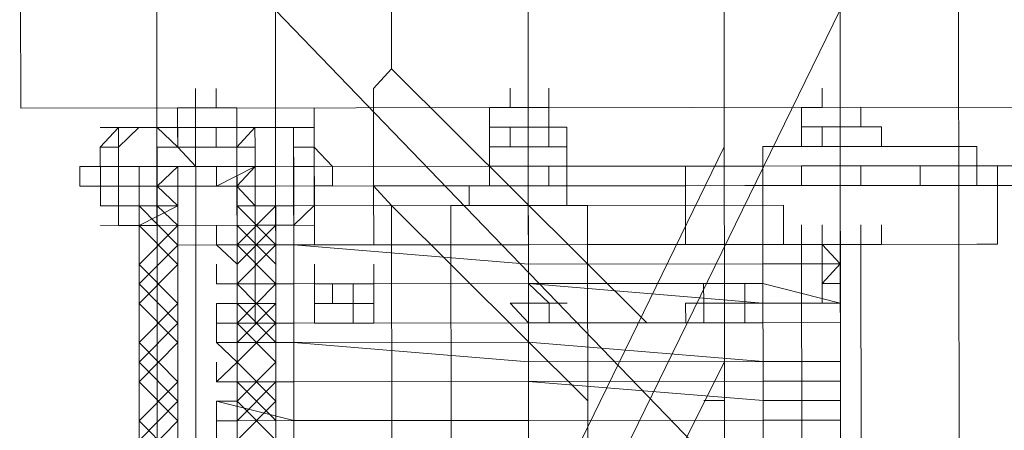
# Model space of a CAD drawing. Header units: inches. Extents: x -5850 to 5646, y 8947 to 13007.
# Tile 249 of 256: x -3953 to -3931, y 11327 to 11336. Entities that reach past the tile are written whole.
import ezdxf

# ---------------------------------------------------------------- set-up
doc = ezdxf.new("R2010")
doc.units = ezdxf.units.IN
doc.header["$MEASUREMENT"] = 0
doc.layers.add('at_Entity', color=7, linetype='Continuous')
doc.layers.add('at_Rect', color=7, linetype='Continuous')

msp = doc.modelspace()

# ---------------------------------------------------------------- linework, layer by layer
at = {"layer": 'at_Entity', "color": 7, "lineweight": 20}
for p, q in [((-3949.73, 11361.243), (-3949.686, 11311.395)), ((-3937.462, 11361.254), (-3937.418, 11311.406)), ((-3947.121, 11311.397), (-3947.143, 11336.318)), ((-3947.143, 11336.318), (-3923.086, 11311.419)), ((-3934.93, 11336.329), (-3947.121, 11311.397)), ((-3944.632, 11335.055), (-3944.633, 11336.321)), ((-3934.908, 11311.408), (-3934.93, 11336.329)), ((-3932.343, 11311.411), (-3932.365, 11336.332)), ((-3945.022, 11334.631), (-3944.632, 11335.055)), ((-3944.632, 11335.055), (-3939.107, 11329.567)), ((-3948.87, 11334.209), (-3948.87, 11334.627)), ((-3948.423, 11334.209), (-3948.424, 11334.628)), ((-3945.02, 11332.523), (-3945.022, 11334.631)), ((-3942.066, 11334.215), (-3942.067, 11334.633)), ((-3941.676, 11334.215), (-3941.676, 11334.634)), ((-3941.23, 11334.216), (-3941.23, 11334.634)), ((-3941.23, 11334.216), (-3941.23, 11334.634)), ((-3941.23, 11334.216), (-3941.23, 11334.634)), ((-3935.319, 11334.221), (-3935.319, 11334.639)), ((-3949.26, 11334.209), (-3947.977, 11334.21)), ((-3949.259, 11333.361), (-3949.26, 11334.209)), ((-3948.423, 11334.209), (-3948.87, 11334.209)), ((-3947.977, 11334.21), (-3947.977, 11333.786)), ((-3942.512, 11334.215), (-3941.23, 11334.216)), ((-3942.512, 11333.367), (-3942.512, 11334.215)), ((-3941.676, 11334.215), (-3942.066, 11334.215)), ((-3941.23, 11334.216), (-3941.676, 11334.215)), ((-3941.23, 11334.216), (-3941.676, 11334.215)), ((-3941.229, 11333.792), (-3941.23, 11334.216)), ((-3941.23, 11334.216), (-3941.229, 11333.792)), ((-3935.765, 11333.797), (-3935.765, 11334.221)), ((-3935.765, 11334.221), (-3935.319, 11334.221)), ((-3934.482, 11334.222), (-3935.319, 11334.221)), ((-3935.319, 11334.221), (-3934.482, 11334.222)), ((-3934.482, 11334.222), (-3934.482, 11333.798)), ((-3950.542, 11333.784), (-3950.932, 11333.359)), ((-3950.096, 11333.784), (-3950.542, 11333.784)), ((-3950.542, 11333.36), (-3950.096, 11333.784)), ((-3950.096, 11333.784), (-3949.26, 11333.785)), ((-3950.096, 11333.784), (-3949.706, 11333.784)), ((-3949.706, 11333.784), (-3949.259, 11333.361)), ((-3949.26, 11333.785), (-3947.977, 11333.786)), ((-3949.26, 11333.785), (-3949.259, 11333.361)), ((-3948.423, 11333.785), (-3948.423, 11333.362)), ((-3947.977, 11333.786), (-3947.977, 11333.362)), ((-3947.977, 11333.362), (-3947.977, 11333.786)), ((-3947.977, 11333.362), (-3947.587, 11333.786)), ((-3947.587, 11333.786), (-3947.14, 11333.787)), ((-3947.587, 11333.786), (-3947.14, 11333.787)), ((-3947.586, 11333.362), (-3947.587, 11333.786)), ((-3947.14, 11333.787), (-3946.304, 11333.787)), ((-3947.14, 11333.787), (-3946.75, 11333.787)), ((-3946.75, 11333.787), (-3946.75, 11333.363)), ((-3946.304, 11333.787), (-3946.304, 11333.364)), ((-3941.229, 11333.792), (-3942.512, 11333.791)), ((-3942.512, 11333.367), (-3942.512, 11333.791)), ((-3942.066, 11333.791), (-3942.066, 11333.367)), ((-3941.229, 11333.792), (-3941.229, 11333.368)), ((-3941.229, 11333.368), (-3941.229, 11333.792)), ((-3941.229, 11333.792), (-3940.839, 11333.792)), ((-3940.839, 11333.792), (-3940.839, 11333.368)), ((-3935.765, 11333.797), (-3935.764, 11333.373)), ((-3935.765, 11333.797), (-3935.318, 11333.797)), ((-3935.318, 11333.797), (-3934.928, 11333.798)), ((-3934.928, 11333.798), (-3935.318, 11333.797)), ((-3935.318, 11333.373), (-3935.318, 11333.797)), ((-3935.318, 11333.797), (-3935.318, 11333.373)), ((-3934.036, 11333.798), (-3934.928, 11333.798)), ((-3934.482, 11333.798), (-3934.036, 11333.798)), ((-3934.036, 11333.798), (-3934.036, 11333.375)), ((-3950.932, 11333.359), (-3950.931, 11332.517)), ((-3950.541, 11332.942), (-3950.542, 11333.36)), ((-3950.541, 11332.942), (-3950.542, 11333.36)), ((-3949.705, 11333.361), (-3949.259, 11333.361)), ((-3949.705, 11333.361), (-3949.705, 11332.942)), ((-3949.705, 11332.942), (-3949.705, 11333.361)), ((-3949.259, 11333.361), (-3947.977, 11333.362)), ((-3947.977, 11333.362), (-3947.976, 11332.944)), ((-3947.977, 11333.362), (-3947.586, 11333.362)), ((-3946.75, 11333.363), (-3946.304, 11333.364)), ((-3946.747, 11330.408), (-3946.75, 11333.363)), ((-3946.749, 11332.945), (-3946.75, 11333.363)), ((-3946.304, 11333.364), (-3945.913, 11332.946)), ((-3946.304, 11333.364), (-3946.303, 11332.522)), ((-3937.437, 11333.371), (-3946.287, 11315.201)), ((-3940.839, 11333.368), (-3942.512, 11333.367)), ((-3942.512, 11333.367), (-3942.511, 11332.949)), ((-3940.839, 11333.368), (-3940.838, 11332.95)), ((-3940.839, 11333.368), (-3940.838, 11332.95)), ((-3935.318, 11333.373), (-3936.601, 11333.372)), ((-3936.601, 11333.372), (-3936.6, 11332.954)), ((-3936.598, 11330.417), (-3936.601, 11333.372)), ((-3934.036, 11333.375), (-3935.318, 11333.373)), ((-3934.928, 11333.374), (-3935.318, 11333.373)), ((-3934.036, 11333.375), (-3934.928, 11333.374)), ((-3934.927, 11332.956), (-3934.928, 11333.374)), ((-3931.972, 11333.376), (-3934.036, 11333.375)), ((-3931.972, 11332.958), (-3931.972, 11333.376)), ((-3931.972, 11332.958), (-3931.972, 11333.376)), ((-3950.541, 11332.942), (-3951.378, 11332.941)), ((-3951.378, 11332.941), (-3951.377, 11332.517)), ((-3950.541, 11332.094), (-3950.541, 11332.942)), ((-3950.541, 11332.942), (-3950.541, 11332.094)), ((-3950.095, 11332.942), (-3950.541, 11332.942)), ((-3950.541, 11332.942), (-3950.541, 11332.518)), ((-3950.541, 11332.518), (-3950.541, 11332.942)), ((-3949.705, 11332.942), (-3950.095, 11332.942)), ((-3950.095, 11332.942), (-3950.095, 11332.518)), ((-3949.705, 11332.942), (-3947.976, 11332.944)), ((-3949.259, 11332.943), (-3949.705, 11332.942)), ((-3949.258, 11332.519), (-3949.259, 11332.943)), ((-3949.258, 11332.519), (-3949.259, 11332.943)), ((-3949.258, 11332.519), (-3949.259, 11332.943)), ((-3948.868, 11332.943), (-3948.868, 11332.519)), ((-3947.976, 11332.944), (-3948.422, 11332.943)), ((-3948.422, 11332.943), (-3948.422, 11332.52)), ((-3948.422, 11332.943), (-3948.422, 11332.52)), ((-3948.422, 11332.52), (-3948.422, 11332.943)), ((-3947.976, 11332.52), (-3947.976, 11332.944)), ((-3947.586, 11332.944), (-3947.976, 11332.944)), ((-3947.14, 11332.945), (-3947.586, 11332.944)), ((-3942.511, 11332.949), (-3947.14, 11332.945)), ((-3946.303, 11332.945), (-3946.749, 11332.945)), ((-3946.749, 11332.945), (-3946.749, 11332.097)), ((-3946.303, 11332.945), (-3946.303, 11332.522)), ((-3946.303, 11332.522), (-3946.303, 11332.945)), ((-3945.913, 11332.946), (-3945.913, 11332.522)), ((-3941.229, 11332.95), (-3942.511, 11332.949)), ((-3942.511, 11332.525), (-3942.511, 11332.949)), ((-3942.065, 11332.949), (-3942.511, 11332.949)), ((-3942.511, 11332.525), (-3942.511, 11332.949)), ((-3942.065, 11332.949), (-3941.229, 11332.95)), ((-3941.228, 11332.526), (-3941.229, 11332.95)), ((-3940.838, 11332.95), (-3941.229, 11332.95)), ((-3936.991, 11332.954), (-3940.838, 11332.95)), ((-3940.838, 11332.526), (-3940.838, 11332.95)), ((-3938.273, 11332.529), (-3938.273, 11332.953)), ((-3938.273, 11332.529), (-3938.273, 11332.953)), ((-3936.6, 11332.954), (-3936.991, 11332.954)), ((-3935.764, 11332.955), (-3936.6, 11332.954)), ((-3935.764, 11332.955), (-3934.927, 11332.956)), ((-3935.763, 11332.531), (-3935.764, 11332.955)), ((-3933.199, 11332.957), (-3934.927, 11332.956)), ((-3934.927, 11332.956), (-3933.645, 11332.957)), ((-3934.481, 11332.532), (-3934.481, 11332.956)), ((-3933.199, 11332.957), (-3933.645, 11332.957)), ((-3932.808, 11332.957), (-3933.199, 11332.957)), ((-3933.198, 11332.533), (-3933.199, 11332.957)), ((-3932.808, 11332.957), (-3932.362, 11332.958)), ((-3932.362, 11332.958), (-3932.362, 11332.534)), ((-3931.972, 11332.958), (-3932.362, 11332.958)), ((-3930.689, 11332.959), (-3931.972, 11332.958)), ((-3931.525, 11332.535), (-3931.526, 11332.959)), ((-3950.541, 11332.518), (-3951.377, 11332.517)), ((-3950.931, 11332.517), (-3950.931, 11332.094)), ((-3950.095, 11332.518), (-3950.541, 11332.518)), ((-3949.705, 11332.519), (-3950.095, 11332.518)), ((-3950.094, 11332.094), (-3950.095, 11332.518)), ((-3950.094, 11332.094), (-3950.095, 11332.518)), ((-3949.705, 11332.519), (-3949.258, 11332.519)), ((-3949.704, 11332.095), (-3949.705, 11332.519)), ((-3949.258, 11332.519), (-3949.705, 11332.519)), ((-3949.258, 11332.519), (-3948.422, 11332.52)), ((-3949.258, 11332.095), (-3949.258, 11332.519)), ((-3949.258, 11332.519), (-3949.257, 11331.247)), ((-3949.258, 11332.095), (-3949.258, 11332.519)), ((-3949.258, 11332.095), (-3949.258, 11332.519)), ((-3948.422, 11332.52), (-3947.976, 11332.52)), ((-3947.585, 11332.52), (-3947.976, 11332.52)), ((-3947.975, 11332.096), (-3947.976, 11332.52)), ((-3947.585, 11332.52), (-3947.976, 11332.52)), ((-3947.976, 11332.52), (-3947.975, 11331.249)), ((-3947.976, 11332.52), (-3947.975, 11332.096)), ((-3947.585, 11332.52), (-3947.976, 11332.52)), ((-3947.139, 11332.521), (-3947.585, 11332.52)), ((-3947.585, 11332.097), (-3947.585, 11332.52)), ((-3942.065, 11332.525), (-3947.139, 11332.521)), ((-3946.749, 11332.097), (-3946.749, 11332.521)), ((-3946.303, 11332.522), (-3946.303, 11332.098)), ((-3946.303, 11332.098), (-3946.303, 11332.522)), ((-3945.913, 11332.522), (-3946.303, 11332.522)), ((-3946.303, 11332.522), (-3946.303, 11332.098)), ((-3942.957, 11332.525), (-3945.02, 11332.523)), ((-3945.02, 11332.523), (-3942.511, 11332.525)), ((-3944.63, 11332.099), (-3945.02, 11332.523)), ((-3945.02, 11332.523), (-3945.019, 11331.251)), ((-3942.957, 11332.525), (-3940.838, 11332.526)), ((-3942.957, 11332.525), (-3942.957, 11332.101)), ((-3941.228, 11332.526), (-3942.065, 11332.525)), ((-3936.99, 11332.53), (-3941.228, 11332.526)), ((-3938.273, 11332.529), (-3941.228, 11332.526)), ((-3940.392, 11332.527), (-3941.228, 11332.526)), ((-3940.838, 11332.526), (-3938.273, 11332.529)), ((-3940.838, 11332.103), (-3940.838, 11332.526)), ((-3931.525, 11332.535), (-3938.273, 11332.529)), ((-3938.273, 11332.529), (-3936.6, 11332.53)), ((-3938.272, 11331.257), (-3938.273, 11332.529)), ((-3935.763, 11332.531), (-3936.99, 11332.53)), ((-3931.972, 11332.534), (-3936.6, 11332.53)), ((-3936.154, 11332.531), (-3934.035, 11332.532)), ((-3936.154, 11332.531), (-3934.035, 11332.532)), ((-3935.763, 11332.531), (-3934.927, 11332.532)), ((-3933.644, 11332.533), (-3934.927, 11332.532)), ((-3934.927, 11332.532), (-3933.198, 11332.533)), ((-3933.198, 11332.533), (-3933.644, 11332.533)), ((-3932.808, 11332.534), (-3933.198, 11332.533)), ((-3932.362, 11332.534), (-3932.808, 11332.534)), ((-3931.972, 11332.534), (-3932.362, 11332.534)), ((-3931.972, 11332.534), (-3931.525, 11332.535)), ((-3930.689, 11332.535), (-3931.972, 11332.534)), ((-3931.524, 11331.263), (-3931.525, 11332.535)), ((-3950.931, 11332.094), (-3950.541, 11332.094)), ((-3950.094, 11332.094), (-3950.541, 11332.094)), ((-3950.54, 11331.67), (-3950.541, 11332.094)), ((-3950.094, 11332.094), (-3949.704, 11332.095)), ((-3950.07, 11304.218), (-3950.094, 11332.094)), ((-3950.094, 11331.671), (-3950.094, 11332.094)), ((-3949.704, 11332.095), (-3949.258, 11332.095)), ((-3949.258, 11332.095), (-3949.257, 11331.247)), ((-3949.257, 11331.247), (-3949.258, 11332.095)), ((-3947.975, 11332.096), (-3947.585, 11332.097)), ((-3947.975, 11332.096), (-3947.975, 11331.249)), ((-3947.975, 11332.096), (-3947.975, 11331.249)), ((-3947.585, 11332.097), (-3947.139, 11332.097)), ((-3947.114, 11304.22), (-3947.139, 11332.097)), ((-3946.749, 11332.097), (-3947.139, 11332.097)), ((-3946.749, 11332.097), (-3941.674, 11332.102)), ((-3946.724, 11304.221), (-3946.749, 11332.097)), ((-3946.748, 11331.25), (-3946.749, 11332.097)), ((-3946.303, 11332.098), (-3946.748, 11331.674)), ((-3944.618, 11318.582), (-3944.63, 11332.099)), ((-3944.63, 11332.099), (-3940.388, 11327.882)), ((-3943.347, 11332.1), (-3942.957, 11332.101)), ((-3943.322, 11304.224), (-3943.347, 11332.1)), ((-3942.957, 11332.101), (-3942.511, 11332.101)), ((-3942.511, 11332.101), (-3940.838, 11332.103)), ((-3941.674, 11332.102), (-3941.228, 11332.102)), ((-3936.153, 11332.107), (-3941.228, 11332.102)), ((-3940.838, 11332.103), (-3940.392, 11332.103)), ((-3940.392, 11332.103), (-3940.367, 11304.227)), ((-3936.575, 11304.23), (-3936.6, 11332.106)), ((-3936.153, 11332.107), (-3936.153, 11331.259)), ((-3950.094, 11331.671), (-3950.54, 11331.67)), ((-3949.257, 11331.247), (-3949.258, 11331.671)), ((-3949.257, 11331.247), (-3949.258, 11331.671)), ((-3949.257, 11331.247), (-3949.258, 11331.671)), ((-3949.257, 11331.247), (-3949.258, 11331.671)), ((-3949.257, 11331.247), (-3949.258, 11331.671)), ((-3949.257, 11331.247), (-3949.258, 11331.671)), ((-3948.421, 11331.248), (-3948.421, 11331.672)), ((-3948.421, 11331.248), (-3948.421, 11331.672)), ((-3947.975, 11331.249), (-3947.975, 11331.672)), ((-3947.975, 11331.249), (-3947.975, 11331.672)), ((-3947.975, 11331.249), (-3947.975, 11331.672)), ((-3947.975, 11331.249), (-3947.975, 11331.672)), ((-3947.975, 11331.249), (-3947.975, 11331.672)), ((-3947.975, 11331.249), (-3947.975, 11331.672)), ((-3947.584, 11331.249), (-3947.585, 11331.673)), ((-3947.584, 11331.249), (-3947.585, 11331.673)), ((-3947.584, 11331.249), (-3947.585, 11331.673)), ((-3946.748, 11331.674), (-3947.139, 11331.673)), ((-3947.138, 11331.249), (-3947.139, 11331.673)), ((-3947.138, 11331.249), (-3947.139, 11331.673)), ((-3947.138, 11331.249), (-3947.139, 11331.673)), ((-3946.748, 11331.25), (-3946.748, 11331.674)), ((-3938.272, 11331.257), (-3938.272, 11331.681)), ((-3938.272, 11331.257), (-3938.272, 11331.681)), ((-3935.762, 11331.26), (-3935.763, 11331.683)), ((-3935.762, 11331.26), (-3935.763, 11331.683)), ((-3935.762, 11331.26), (-3935.763, 11331.683)), ((-3935.762, 11331.26), (-3935.763, 11331.683)), ((-3935.762, 11331.26), (-3935.763, 11331.683)), ((-3934.48, 11331.261), (-3934.48, 11331.684)), ((-3934.48, 11331.261), (-3934.48, 11331.684)), ((-3934.034, 11331.261), (-3934.034, 11331.685)), ((-3949.257, 11331.247), (-3947.975, 11331.249)), ((-3947.975, 11331.249), (-3949.257, 11331.247)), ((-3949.234, 11305.484), (-3949.257, 11331.247)), ((-3949.234, 11305.484), (-3949.257, 11331.247)), ((-3947.584, 11331.249), (-3948.421, 11331.248)), ((-3947.584, 11331.249), (-3948.421, 11331.248)), ((-3947.584, 11331.249), (-3948.421, 11331.248)), ((-3947.974, 11330.83), (-3948.421, 11331.248)), ((-3947.975, 11331.249), (-3947.952, 11305.486)), ((-3947.975, 11331.249), (-3947.952, 11305.486)), ((-3947.584, 11331.249), (-3947.584, 11330.407)), ((-3947.584, 11330.407), (-3947.584, 11331.249)), ((-3947.584, 11331.249), (-3947.138, 11331.249)), ((-3947.584, 11331.249), (-3947.138, 11331.249)), ((-3947.584, 11331.249), (-3947.138, 11331.249)), ((-3947.138, 11331.249), (-3946.748, 11331.25)), ((-3946.748, 11331.25), (-3947.138, 11331.249)), ((-3946.748, 11331.25), (-3947.138, 11331.249)), ((-3947.138, 11331.249), (-3947.137, 11330.407)), ((-3947.138, 11331.249), (-3947.137, 11330.407)), ((-3941.673, 11331.254), (-3946.748, 11331.25)), ((-3946.748, 11331.25), (-3941.673, 11330.836)), ((-3946.748, 11331.25), (-3941.673, 11330.836)), ((-3945.019, 11331.251), (-3943.346, 11331.253)), ((-3943.346, 11331.253), (-3945.019, 11331.251)), ((-3936.599, 11331.259), (-3941.673, 11331.254)), ((-3938.272, 11331.257), (-3940.391, 11331.255)), ((-3940.391, 11331.255), (-3938.272, 11331.257)), ((-3931.524, 11331.263), (-3938.272, 11331.257)), ((-3938.272, 11331.257), (-3936.153, 11331.259)), ((-3936.153, 11331.259), (-3936.599, 11331.259)), ((-3936.153, 11331.259), (-3934.926, 11331.26)), ((-3935.316, 11331.26), (-3936.153, 11331.259)), ((-3935.762, 11331.26), (-3934.034, 11331.261)), ((-3935.762, 11331.26), (-3934.48, 11331.261)), ((-3935.738, 11304.231), (-3935.762, 11331.26)), ((-3935.316, 11331.26), (-3934.926, 11330.842)), ((-3934.926, 11331.26), (-3931.97, 11331.263)), ((-3934.926, 11330.842), (-3934.926, 11331.26)), ((-3934.034, 11331.261), (-3934.48, 11331.261)), ((-3934.48, 11331.261), (-3934.457, 11305.498)), ((-3931.97, 11331.263), (-3931.524, 11331.263)), ((-3948.42, 11330.406), (-3948.42, 11330.83)), ((-3947.974, 11330.407), (-3947.974, 11330.83)), ((-3947.584, 11330.407), (-3947.584, 11330.831)), ((-3947.584, 11330.407), (-3947.584, 11330.831)), ((-3947.584, 11330.407), (-3947.584, 11330.831)), ((-3947.584, 11330.407), (-3947.584, 11330.831)), ((-3947.137, 11330.407), (-3947.138, 11330.831)), ((-3947.137, 11330.407), (-3947.138, 11330.831)), ((-3947.137, 11330.407), (-3947.138, 11330.831)), ((-3947.137, 11330.407), (-3947.138, 11330.831)), ((-3946.301, 11330.408), (-3946.301, 11330.832)), ((-3945.018, 11330.409), (-3945.019, 11330.833)), ((-3941.673, 11330.836), (-3936.598, 11330.841)), ((-3936.598, 11330.841), (-3941.673, 11330.836)), ((-3936.598, 11330.841), (-3934.926, 11330.842)), ((-3934.926, 11330.842), (-3936.598, 11330.841)), ((-3934.926, 11330.842), (-3935.315, 11330.418)), ((-3947.584, 11330.407), (-3948.42, 11330.406)), ((-3948.42, 11330.406), (-3947.584, 11330.407)), ((-3948.42, 11330.406), (-3947.974, 11330.407)), ((-3947.974, 11330.407), (-3948.42, 11330.406)), ((-3947.974, 11329.983), (-3947.974, 11330.407)), ((-3947.137, 11330.407), (-3947.584, 11330.407)), ((-3947.584, 11330.407), (-3947.583, 11329.559)), ((-3947.584, 11330.407), (-3947.137, 11330.407)), ((-3947.137, 11330.407), (-3946.747, 11330.408)), ((-3946.747, 11330.408), (-3947.137, 11330.407)), ((-3947.137, 11329.56), (-3947.137, 11330.407)), ((-3946.747, 11330.408), (-3941.673, 11330.412)), ((-3946.747, 11330.408), (-3941.673, 11330.412)), ((-3945.018, 11330.409), (-3946.301, 11330.408)), ((-3946.301, 11330.408), (-3945.018, 11330.409)), ((-3946.301, 11329.984), (-3946.301, 11330.408)), ((-3946.301, 11330.408), (-3945.911, 11330.408)), ((-3946.301, 11329.984), (-3946.301, 11330.408)), ((-3946.301, 11329.984), (-3946.301, 11330.408)), ((-3946.301, 11329.984), (-3946.301, 11330.408)), ((-3945.911, 11330.408), (-3945.91, 11329.985)), ((-3945.465, 11330.409), (-3945.464, 11329.561)), ((-3945.465, 11330.409), (-3945.464, 11329.985)), ((-3945.018, 11329.985), (-3945.018, 11330.409)), ((-3945.018, 11329.985), (-3945.018, 11330.409)), ((-3945.018, 11330.409), (-3945.018, 11329.562)), ((-3945.018, 11329.985), (-3945.018, 11330.409)), ((-3945.018, 11329.985), (-3945.018, 11330.409)), ((-3945.018, 11329.985), (-3945.018, 11330.409)), ((-3945.018, 11330.409), (-3945.018, 11329.985)), ((-3936.598, 11330.417), (-3941.673, 11330.412)), ((-3941.673, 11330.412), (-3936.598, 11329.993)), ((-3941.673, 11330.412), (-3941.672, 11329.988)), ((-3941.226, 11329.989), (-3941.673, 11330.412)), ((-3937.88, 11329.992), (-3937.881, 11330.416)), ((-3937.88, 11329.992), (-3937.881, 11330.416)), ((-3936.988, 11329.993), (-3936.988, 11330.416)), ((-3936.598, 11330.417), (-3934.925, 11329.994)), ((-3935.315, 11330.418), (-3934.925, 11330.418)), ((-3934.925, 11329.994), (-3934.925, 11330.418)), ((-3934.925, 11330.418), (-3934.925, 11329.994)), ((-3948.42, 11329.982), (-3947.583, 11329.983)), ((-3948.42, 11329.982), (-3947.974, 11329.983)), ((-3948.42, 11329.982), (-3948.419, 11329.559)), ((-3945.018, 11329.985), (-3946.301, 11329.984)), ((-3945.91, 11329.985), (-3946.301, 11329.984)), ((-3941.672, 11329.988), (-3942.063, 11329.988)), ((-3942.063, 11329.988), (-3941.672, 11329.565)), ((-3941.226, 11329.565), (-3941.226, 11329.989)), ((-3937.88, 11329.992), (-3938.271, 11329.991)), ((-3938.271, 11329.991), (-3938.27, 11329.568)), ((-3938.271, 11329.991), (-3938.27, 11329.568)), ((-3936.988, 11329.993), (-3937.88, 11329.992)), ((-3936.988, 11329.993), (-3937.88, 11329.992)), ((-3937.88, 11329.992), (-3937.88, 11329.568)), ((-3937.88, 11329.568), (-3937.88, 11329.992)), ((-3937.88, 11329.992), (-3937.88, 11329.568)), ((-3937.88, 11329.568), (-3937.88, 11329.992)), ((-3936.988, 11329.993), (-3936.988, 11329.569)), ((-3936.988, 11329.569), (-3936.988, 11329.993)), ((-3936.988, 11329.569), (-3936.988, 11329.993)), ((-3934.925, 11329.994), (-3936.598, 11329.993)), ((-3934.924, 11329.571), (-3934.925, 11329.994)), ((-3934.925, 11329.994), (-3934.924, 11329.571)), ((-3946.746, 11329.56), (-3948.419, 11329.559)), ((-3948.419, 11329.14), (-3948.419, 11329.559)), ((-3947.973, 11329.559), (-3948.419, 11329.559)), ((-3947.973, 11329.141), (-3947.973, 11329.559)), ((-3947.583, 11329.559), (-3947.137, 11329.56)), ((-3947.137, 11329.56), (-3946.746, 11329.56)), ((-3946.746, 11329.56), (-3941.672, 11329.565)), ((-3946.746, 11329.56), (-3941.672, 11329.565)), ((-3945.018, 11329.562), (-3946.3, 11329.56)), ((-3941.672, 11329.565), (-3936.597, 11329.569)), ((-3936.597, 11329.569), (-3941.672, 11329.565)), ((-3941.672, 11329.565), (-3941.226, 11329.565)), ((-3936.988, 11329.569), (-3937.88, 11329.568)), ((-3936.988, 11329.569), (-3937.88, 11329.568)), ((-3936.597, 11329.569), (-3934.924, 11329.571)), ((-3934.924, 11329.571), (-3936.597, 11329.569)), ((-3934.924, 11329.571), (-3934.924, 11328.729)), ((-3948.419, 11329.14), (-3946.746, 11329.142)), ((-3946.746, 11329.142), (-3948.419, 11329.14)), ((-3948.419, 11329.14), (-3947.973, 11329.141)), ((-3947.972, 11328.717), (-3948.419, 11329.14)), ((-3941.671, 11329.146), (-3946.746, 11329.142)), ((-3946.746, 11329.142), (-3941.671, 11328.723)), ((-3941.671, 11329.146), (-3936.597, 11328.727)), ((-3934.924, 11328.729), (-3934.924, 11329.152)), ((-3948.418, 11328.293), (-3948.419, 11328.717)), ((-3948.418, 11328.293), (-3947.972, 11328.717)), ((-3937.433, 11328.726), (-3944.614, 11314.355)), ((-3936.597, 11328.727), (-3941.671, 11328.723)), ((-3936.597, 11328.727), (-3934.924, 11328.729)), ((-3934.924, 11328.729), (-3936.597, 11328.727)), ((-3934.924, 11328.729), (-3934.923, 11328.305)), ((-3948.418, 11328.293), (-3946.745, 11328.294)), ((-3946.745, 11328.294), (-3948.418, 11328.293)), ((-3947.972, 11328.293), (-3948.418, 11328.293)), ((-3947.972, 11327.875), (-3947.972, 11328.293)), ((-3946.745, 11328.294), (-3941.671, 11328.299)), ((-3941.671, 11328.299), (-3946.745, 11328.294)), ((-3946.06, 10561.219), (-3946.745, 11328.294)), ((-3936.596, 11328.303), (-3941.671, 11328.299)), ((-3941.671, 11328.299), (-3936.596, 11327.885)), ((-3936.596, 11328.303), (-3934.923, 11328.305)), ((-3934.923, 11327.887), (-3934.923, 11328.305)), ((-3948.418, 11327.874), (-3947.972, 11327.875)), ((-3948.418, 11327.874), (-3946.744, 11327.452)), ((-3948.418, 11327.874), (-3948.417, 11327.451)), ((-3937.878, 11327.884), (-3937.432, 11327.884)), ((-3936.596, 11327.885), (-3934.923, 11327.887)), ((-3934.922, 11327.463), (-3934.923, 11327.887)), ((-3934.923, 11327.887), (-3934.922, 11327.463)), ((-3946.744, 11327.452), (-3948.417, 11327.451)), ((-3948.417, 11327.027), (-3948.417, 11327.451)), ((-3947.971, 11327.451), (-3948.417, 11327.451)), ((-3947.971, 11327.027), (-3947.971, 11327.451)), ((-3946.744, 11327.452), (-3941.67, 11327.457)), ((-3946.744, 11327.452), (-3941.67, 11327.457)), ((-3941.67, 11327.457), (-3936.595, 11327.461)), ((-3936.595, 11327.461), (-3941.67, 11327.457)), ((-3936.595, 11327.461), (-3934.922, 11327.463)), ((-3934.922, 11327.463), (-3936.595, 11327.461)), ((-3934.922, 11327.463), (-3934.922, 11326.615))]:
    msp.add_line(p, q, dxfattribs=at)
at = {"layer": 'at_Entity', "color": 3, "lineweight": 20}
for p, q in [((-3941.68, 11338.437), (-3941.676, 11334.634)), ((-3934.93, 11335.911), (-3934.927, 11332.956)), ((-3941.676, 11334.634), (-3941.677, 11335.057)), ((-3948.87, 11334.209), (-3948.87, 11334.627)), ((-3948.423, 11334.209), (-3948.424, 11334.628)), ((-3942.066, 11334.215), (-3942.067, 11334.633)), ((-3941.676, 11334.634), (-3941.675, 11332.949)), ((-3941.676, 11334.215), (-3941.676, 11334.634)), ((-3941.23, 11334.216), (-3941.23, 11334.634)), ((-3948.867, 11331.672), (-3948.87, 11334.209)), ((-3947.14, 11333.787), (-3947.141, 11334.21)), ((-3946.302, 11331.25), (-3946.304, 11334.211)), ((-3946.304, 11333.787), (-3950.932, 11333.783)), ((-3950.096, 11333.784), (-3950.542, 11333.784)), ((-3950.542, 11333.784), (-3950.542, 11333.36)), ((-3949.26, 11333.785), (-3950.096, 11333.784)), ((-3949.259, 11333.361), (-3949.26, 11333.785)), ((-3947.587, 11333.786), (-3947.14, 11333.787)), ((-3947.586, 11333.362), (-3947.587, 11333.786)), ((-3947.14, 11333.787), (-3946.304, 11333.787)), ((-3946.304, 11333.787), (-3946.303, 11332.098)), ((-3934.927, 11332.956), (-3934.928, 11333.798)), ((-3950.542, 11333.36), (-3950.932, 11333.359)), ((-3950.932, 11333.359), (-3950.931, 11332.517)), ((-3950.542, 11333.36), (-3950.541, 11332.094)), ((-3949.705, 11332.942), (-3949.705, 11333.361)), ((-3949.705, 11332.942), (-3949.705, 11333.361)), ((-3949.705, 11332.942), (-3949.705, 11333.361)), ((-3948.868, 11332.943), (-3949.259, 11333.361)), ((-3947.975, 11332.096), (-3947.977, 11333.362)), ((-3947.977, 11333.362), (-3947.586, 11333.362)), ((-3947.586, 11332.944), (-3947.586, 11333.362)), ((-3947.586, 11332.944), (-3947.586, 11333.362)), ((-3947.586, 11332.944), (-3947.586, 11333.362)), ((-3947.14, 11332.945), (-3947.14, 11333.363)), ((-3941.675, 11333.368), (-3941.674, 11332.526)), ((-3941.675, 11332.949), (-3941.675, 11333.368)), ((-3949.259, 11332.943), (-3949.705, 11332.519)), ((-3949.259, 11332.943), (-3949.705, 11332.942)), ((-3949.705, 11332.942), (-3949.705, 11332.519)), ((-3949.705, 11332.519), (-3949.705, 11332.942)), ((-3949.705, 11332.519), (-3949.705, 11332.942)), ((-3949.258, 11332.519), (-3949.259, 11332.943)), ((-3948.867, 11330.83), (-3948.868, 11332.943)), ((-3948.868, 11332.519), (-3948.868, 11332.943)), ((-3947.586, 11332.944), (-3948.422, 11332.52)), ((-3948.422, 11332.943), (-3947.976, 11332.944)), ((-3947.976, 11332.52), (-3947.586, 11332.944)), ((-3947.586, 11332.944), (-3947.14, 11332.945)), ((-3947.14, 11332.945), (-3947.586, 11332.944)), ((-3947.585, 11332.52), (-3947.586, 11332.944)), ((-3947.585, 11332.52), (-3947.586, 11332.944)), ((-3947.585, 11332.52), (-3947.586, 11332.944)), ((-3941.675, 11332.949), (-3941.673, 11330.836)), ((-3941.674, 11331.678), (-3941.675, 11332.949)), ((-3934.926, 11331.26), (-3934.927, 11332.956)), ((-3934.927, 11332.956), (-3934.922, 11327.463)), ((-3931.972, 11332.534), (-3931.972, 11332.958)), ((-3950.931, 11332.517), (-3950.541, 11332.518)), ((-3950.541, 11332.518), (-3950.541, 11332.094)), ((-3950.094, 11332.094), (-3950.095, 11332.518)), ((-3949.258, 11332.095), (-3949.705, 11332.519)), ((-3949.705, 11332.519), (-3949.704, 11332.095)), ((-3949.258, 11332.519), (-3949.258, 11332.095)), ((-3949.258, 11332.095), (-3949.258, 11332.519)), ((-3949.258, 11332.095), (-3949.258, 11332.519)), ((-3949.258, 11332.095), (-3949.258, 11332.519)), ((-3949.258, 11332.519), (-3948.868, 11332.519)), ((-3947.585, 11332.097), (-3947.976, 11332.52)), ((-3947.976, 11332.52), (-3947.975, 11332.096)), ((-3947.585, 11332.52), (-3947.585, 11332.097)), ((-3950.541, 11332.094), (-3950.094, 11332.094)), ((-3950.094, 11331.671), (-3949.258, 11332.095)), ((-3950.094, 11332.094), (-3949.257, 11331.247)), ((-3950.094, 11332.094), (-3950.094, 11331.671)), ((-3949.704, 11332.095), (-3949.258, 11331.671)), ((-3949.704, 11331.671), (-3949.704, 11332.095)), ((-3949.704, 11332.095), (-3949.258, 11332.095)), ((-3949.258, 11331.671), (-3949.258, 11332.095)), ((-3947.975, 11332.096), (-3947.585, 11332.097)), ((-3947.975, 11331.249), (-3947.139, 11332.097)), ((-3947.585, 11332.097), (-3947.975, 11332.096)), ((-3947.975, 11331.672), (-3947.975, 11332.096)), ((-3947.975, 11332.096), (-3947.138, 11331.249)), ((-3947.585, 11332.097), (-3947.139, 11332.097)), ((-3947.585, 11331.673), (-3947.585, 11332.097)), ((-3946.303, 11332.098), (-3946.749, 11332.097)), ((-3946.749, 11332.097), (-3946.748, 11331.674)), ((-3946.302, 11331.674), (-3950.931, 11331.67)), ((-3950.094, 11331.671), (-3949.257, 11330.829)), ((-3950.094, 11331.671), (-3949.704, 11331.671)), ((-3950.093, 11330.828), (-3949.258, 11331.671)), ((-3949.257, 11331.247), (-3949.258, 11331.671)), ((-3947.975, 11331.249), (-3947.975, 11331.672)), ((-3947.975, 11331.672), (-3947.138, 11330.831)), ((-3947.974, 11330.83), (-3947.139, 11331.673)), ((-3946.748, 11331.674), (-3947.585, 11331.673)), ((-3947.584, 11331.249), (-3947.585, 11331.673)), ((-3947.584, 11331.249), (-3947.585, 11331.673)), ((-3947.584, 11331.249), (-3947.585, 11331.673)), ((-3941.674, 11331.678), (-3941.673, 11331.254)), ((-3941.673, 11331.254), (-3941.674, 11331.678)), ((-3935.317, 11331.684), (-3935.315, 11329.994)), ((-3934.926, 11331.684), (-3934.926, 11331.26)), ((-3950.093, 11330.405), (-3949.257, 11331.247)), ((-3947.975, 11331.249), (-3947.137, 11330.407)), ((-3947.974, 11330.407), (-3947.138, 11331.249)), ((-3947.584, 11331.249), (-3947.583, 11329.559)), ((-3941.673, 11331.254), (-3941.673, 11330.836)), ((-3941.673, 11331.254), (-3941.67, 11327.457)), ((-3941.673, 11330.836), (-3941.673, 11331.254)), ((-3934.926, 11330.842), (-3934.926, 11331.26)), ((-3950.093, 11329.981), (-3949.257, 11330.829)), ((-3950.093, 11330.828), (-3949.256, 11329.982)), ((-3948.863, 11326.603), (-3948.867, 11330.83)), ((-3946.301, 11330.408), (-3946.301, 11330.832)), ((-3941.673, 11330.836), (-3941.673, 11330.412)), ((-3941.673, 11330.412), (-3941.673, 11330.836)), ((-3950.093, 11330.405), (-3949.256, 11329.558)), ((-3947.974, 11330.407), (-3947.137, 11329.56)), ((-3947.973, 11329.559), (-3947.137, 11330.407)), ((-3946.301, 11330.408), (-3946.3, 11329.56)), ((-3946.301, 11329.984), (-3946.301, 11330.408)), ((-3946.301, 11330.408), (-3945.911, 11330.408)), ((-3946.301, 11329.984), (-3946.301, 11330.408)), ((-3946.3, 11329.56), (-3946.301, 11330.408)), ((-3946.301, 11329.984), (-3946.301, 11330.408)), ((-3945.911, 11330.408), (-3945.91, 11329.985)), ((-3945.018, 11330.409), (-3945.018, 11329.562)), ((-3941.672, 11329.988), (-3941.673, 11330.412)), ((-3941.672, 11329.988), (-3941.673, 11330.412)), ((-3937.881, 11330.416), (-3937.88, 11329.992)), ((-3936.988, 11330.416), (-3936.988, 11329.569)), ((-3936.988, 11329.993), (-3936.988, 11330.416)), ((-3950.093, 11329.981), (-3949.255, 11329.14)), ((-3950.092, 11329.139), (-3949.256, 11329.982)), ((-3947.974, 11329.983), (-3947.137, 11329.984)), ((-3947.974, 11329.983), (-3947.136, 11329.141)), ((-3947.973, 11329.141), (-3947.137, 11329.984)), ((-3946.301, 11329.984), (-3945.018, 11329.985)), ((-3942.063, 11329.988), (-3940.836, 11329.989)), ((-3941.672, 11329.565), (-3941.672, 11329.988)), ((-3941.672, 11329.565), (-3941.672, 11329.988)), ((-3938.271, 11329.991), (-3936.598, 11329.993)), ((-3937.88, 11329.568), (-3937.88, 11329.992)), ((-3937.88, 11329.568), (-3937.88, 11329.992)), ((-3937.88, 11329.568), (-3937.88, 11329.992)), ((-3936.988, 11329.993), (-3937.434, 11329.992)), ((-3936.988, 11329.569), (-3936.988, 11329.993)), ((-3936.988, 11329.569), (-3936.988, 11329.993)), ((-3950.091, 11328.715), (-3949.256, 11329.558)), ((-3947.973, 11329.559), (-3947.136, 11328.718)), ((-3947.972, 11328.717), (-3947.137, 11329.56)), ((-3941.672, 11329.565), (-3941.671, 11328.723)), ((-3950.092, 11329.139), (-3949.255, 11328.292)), ((-3950.091, 11328.291), (-3949.255, 11329.14)), ((-3950.091, 11328.715), (-3949.254, 11327.874)), ((-3947.972, 11327.875), (-3947.136, 11328.718)), ((-3947.972, 11328.717), (-3947.135, 11327.876)), ((-3941.671, 11328.723), (-3941.671, 11328.299)), ((-3950.091, 11328.291), (-3949.254, 11327.45)), ((-3950.09, 11327.449), (-3949.255, 11328.292)), ((-3947.972, 11328.293), (-3947.135, 11327.452)), ((-3947.971, 11327.451), (-3947.136, 11328.294)), ((-3941.671, 11328.299), (-3941.67, 11327.457)), ((-3941.671, 11328.299), (-3941.67, 11327.881)), ((-3950.09, 11327.025), (-3949.254, 11327.874)), ((-3947.972, 11327.875), (-3947.134, 11327.028)), ((-3947.971, 11327.027), (-3947.135, 11327.876)), ((-3941.67, 11327.881), (-3941.67, 11327.457)), ((-3950.09, 11326.602), (-3949.254, 11327.45)), ((-3950.09, 11327.449), (-3949.253, 11326.602)), ((-3941.67, 11327.033), (-3941.67, 11327.457))]:
    msp.add_line(p, q, dxfattribs=at)
at = {"layer": 'at_Rect', "color": 7, "lineweight": 20}
for p in [(-3952.676, 11359.127), (-3930.69, 11334.225)]:
    msp.add_line(p, (-3952.654, 11334.206), dxfattribs=at)

doc.saveas('drawing.dxf')
